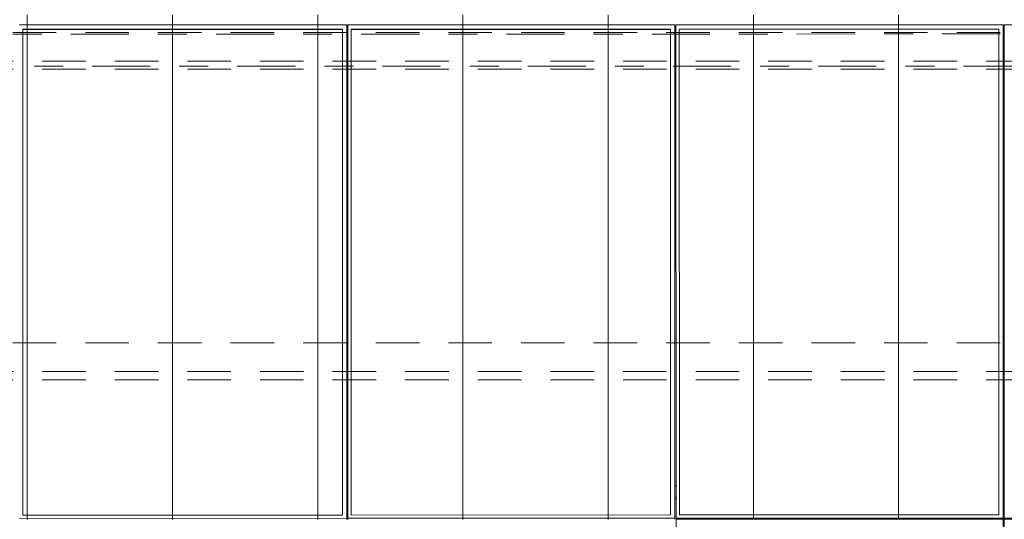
# Model space of a CAD drawing. Header units: metres. Extents: x -167 to 233, y -155 to 122.
# Tile 40 of 96: x 28.28 to 31.67, y 42.03 to 43.75. Entities that reach past the tile are written whole.
import ezdxf
from ezdxf.enums import TextEntityAlignment as Align

# ---------------------------------------------------------------- set-up
doc = ezdxf.new("R2010")
doc.units = ezdxf.units.M
doc.header["$MEASUREMENT"] = 0
for name, pattern in [('Achse', [0.4, 0.2, -0.1, 0, -0.1]), ('Raster', [0.4, 0.2, -0.1, 0, -0.1]), ('Strichlinie_ eng', [0.23, 0.15, -0.08])]:
    doc.linetypes.add(name, pattern=pattern)
for name, color, linetype in [('30 Dachaufbau', 7, 'Continuous'), ('30 Dachkonstruktion massiv', 7, 'Continuous'), ('70 PV-Anlage', 7, 'Continuous'), ('90 Achsraster', 7, 'Continuous')]:
    doc.layers.add(name, color=color, linetype=linetype)
doc.styles.add('ERSTELLTER_STIL_1', font='arial.ttf')

# ---------------------------------------------------------------- blocks, each defined once
blk = doc.blocks.new('Lattung 27_2')
at = {"layer": '30 Dachkonstruktion massiv', "color": 7, "linetype": 'Strichlinie_ eng', "lineweight": 13}
for p, q in [((40.5014, 1.1685), (0, 1.1685)), ((40.5014, 1.1407), (0, 1.1407)), ((0, 1.0417), (40.5014, 1.0417)), ((40.5014, 0.099), (0, 0.099)), ((40.5014, 0.0712), (0, 0.0712)), ((0, -0.0278), (40.5014, -0.0278))]:
    blk.add_line(p, q, dxfattribs=at)
blk = doc.blocks.new('Standard-Rastermarker_139')
at = {"layer": '90 Achsraster', "color": 14, "linetype": 'Raster', "lineweight": 18, "true_color": 0xa80000}
blk.add_line((1, 0), (45.4427, 0), dxfattribs=at)
at = {"layer": '90 Achsraster', "color": 14, "lineweight": 18, "true_color": 0xa80000, "style": 'ERSTELLTER_STIL_1'}
for tag, p in [('AC_MarkerText_1_0', (-0.35, 0.15)), ('AC_MarkerText_1_1', (46.7927, 0.15))]:
    blk.add_attdef(tag, text='', height=0.3, dxfattribs=at).set_placement(p, align=Align.TOP_CENTER)
blk = doc.blocks.new('*X219', base_point=(27236.1321, 33357.279))
at = {"layer": '30 Dachaufbau', "color": 7, "linetype": 'Continuous', "lineweight": 13}
for p, q in [((28.3011, 43.7666), (28.3011, 43.7022)), ((28.3011, 43.7666), (28.3011, 43.7022)), ((28.8011, 43.7666), (28.8011, 43.7022)), ((28.8011, 43.7666), (28.8011, 43.7022)), ((29.3011, 43.7666), (29.3011, 43.7022)), ((29.3011, 43.7666), (29.3011, 43.7022)), ((29.8011, 43.7666), (29.8011, 43.7022)), ((29.8011, 43.7666), (29.8011, 43.7022)), ((30.3011, 43.7666), (30.3011, 43.7022)), ((30.3011, 43.7666), (30.3011, 43.7022)), ((30.8011, 43.7666), (30.8011, 43.7022)), ((30.8011, 43.7666), (30.8011, 43.7022)), ((31.3011, 43.7666), (31.3011, 43.7022)), ((31.3011, 43.7666), (31.3011, 43.7022)), ((28.3011, 43.7022), (28.3011, 43.6378)), ((28.3011, 43.7022), (28.3011, 43.6378)), ((28.8011, 43.7022), (28.8011, 43.6378)), ((28.8011, 43.7022), (28.8011, 43.6378)), ((29.3011, 43.7022), (29.3011, 43.6378)), ((29.3011, 43.7022), (29.3011, 43.6378)), ((29.8011, 43.7022), (29.8011, 43.6378)), ((29.8011, 43.7022), (29.8011, 43.6378)), ((30.3011, 43.7022), (30.3011, 43.6378)), ((30.3011, 43.7022), (30.3011, 43.6378)), ((30.8011, 43.7022), (30.8011, 43.6378)), ((30.8011, 43.7022), (30.8011, 43.6378)), ((31.3011, 43.7022), (31.3011, 43.6378)), ((31.3011, 43.7022), (31.3011, 43.6378)), ((28.3011, 43.6378), (28.3011, 43.5735)), ((28.3011, 43.6378), (28.3011, 43.5735)), ((28.8011, 43.6378), (28.8011, 43.5735)), ((28.8011, 43.6378), (28.8011, 43.5735)), ((29.3011, 43.6378), (29.3011, 43.5735)), ((29.3011, 43.6378), (29.3011, 43.5735)), ((29.8011, 43.6378), (29.8011, 43.5735)), ((29.8011, 43.6378), (29.8011, 43.5735)), ((30.3011, 43.6378), (30.3011, 43.5735)), ((30.3011, 43.6378), (30.3011, 43.5735)), ((30.8011, 43.6378), (30.8011, 43.5735)), ((30.8011, 43.6378), (30.8011, 43.5735)), ((31.3011, 43.6378), (31.3011, 43.5735)), ((31.3011, 43.6378), (31.3011, 43.5735)), ((28.3011, 43.5735), (28.3011, 43.5091)), ((28.3011, 43.5735), (28.3011, 43.5091)), ((28.8011, 43.5735), (28.8011, 43.5091)), ((28.8011, 43.5735), (28.8011, 43.5091)), ((29.3011, 43.5735), (29.3011, 43.5091)), ((29.3011, 43.5735), (29.3011, 43.5091)), ((29.8011, 43.5735), (29.8011, 43.5091)), ((29.8011, 43.5735), (29.8011, 43.5091)), ((30.3011, 43.5735), (30.3011, 43.5091)), ((30.3011, 43.5735), (30.3011, 43.5091)), ((30.8011, 43.5735), (30.8011, 43.5091)), ((30.8011, 43.5735), (30.8011, 43.5091)), ((31.3011, 43.5735), (31.3011, 43.5091)), ((31.3011, 43.5735), (31.3011, 43.5091)), ((28.3011, 43.5091), (28.3011, 43.4447)), ((28.3011, 43.5091), (28.3011, 43.4447)), ((28.8011, 43.5091), (28.8011, 43.4447)), ((28.8011, 43.5091), (28.8011, 43.4447)), ((29.3011, 43.5091), (29.3011, 43.4447)), ((29.3011, 43.5091), (29.3011, 43.4447)), ((29.8011, 43.5091), (29.8011, 43.4447)), ((29.8011, 43.5091), (29.8011, 43.4447)), ((30.3011, 43.5091), (30.3011, 43.4447)), ((30.3011, 43.5091), (30.3011, 43.4447)), ((30.8011, 43.5091), (30.8011, 43.4447)), ((30.8011, 43.5091), (30.8011, 43.4447)), ((31.3011, 43.5091), (31.3011, 43.4447)), ((31.3011, 43.5091), (31.3011, 43.4447)), ((28.3011, 43.4447), (28.3011, 43.3804)), ((28.3011, 43.4447), (28.3011, 43.3804)), ((28.8011, 43.4447), (28.8011, 43.3804)), ((28.8011, 43.4447), (28.8011, 43.3804)), ((29.3011, 43.4447), (29.3011, 43.3804)), ((29.3011, 43.4447), (29.3011, 43.3804)), ((29.8011, 43.4447), (29.8011, 43.3804)), ((29.8011, 43.4447), (29.8011, 43.3804)), ((30.3011, 43.4447), (30.3011, 43.3804)), ((30.3011, 43.4447), (30.3011, 43.3804)), ((30.8011, 43.4447), (30.8011, 43.3804)), ((30.8011, 43.4447), (30.8011, 43.3804)), ((31.3011, 43.4447), (31.3011, 43.3804)), ((31.3011, 43.4447), (31.3011, 43.3804)), ((28.3011, 43.3804), (28.3011, 43.316)), ((28.3011, 43.3804), (28.3011, 43.316)), ((28.8011, 43.3804), (28.8011, 43.316)), ((28.8011, 43.3804), (28.8011, 43.316)), ((29.3011, 43.3804), (29.3011, 43.316)), ((29.3011, 43.3804), (29.3011, 43.316)), ((29.8011, 43.3804), (29.8011, 43.316)), ((29.8011, 43.3804), (29.8011, 43.316)), ((30.3011, 43.3804), (30.3011, 43.316)), ((30.3011, 43.3804), (30.3011, 43.316)), ((30.8011, 43.3804), (30.8011, 43.316)), ((30.8011, 43.3804), (30.8011, 43.316)), ((31.3011, 43.3804), (31.3011, 43.316)), ((31.3011, 43.3804), (31.3011, 43.316)), ((28.3011, 43.316), (28.3011, 43.2516)), ((28.3011, 43.316), (28.3011, 43.2516)), ((28.8011, 43.316), (28.8011, 43.2516)), ((28.8011, 43.316), (28.8011, 43.2516)), ((29.3011, 43.316), (29.3011, 43.2516)), ((29.3011, 43.316), (29.3011, 43.2516)), ((29.8011, 43.316), (29.8011, 43.2516)), ((29.8011, 43.316), (29.8011, 43.2516)), ((30.3011, 43.316), (30.3011, 43.2516)), ((30.3011, 43.316), (30.3011, 43.2516)), ((30.8011, 43.316), (30.8011, 43.2516)), ((30.8011, 43.316), (30.8011, 43.2516)), ((31.3011, 43.316), (31.3011, 43.2516)), ((31.3011, 43.316), (31.3011, 43.2516)), ((28.3011, 43.2516), (28.3011, 43.1873)), ((28.3011, 43.2516), (28.3011, 43.1873)), ((28.8011, 43.2516), (28.8011, 43.1873)), ((28.8011, 43.2516), (28.8011, 43.1873)), ((29.3011, 43.2516), (29.3011, 43.1873)), ((29.3011, 43.2516), (29.3011, 43.1873)), ((29.8011, 43.2516), (29.8011, 43.1873)), ((29.8011, 43.2516), (29.8011, 43.1873)), ((30.3011, 43.2516), (30.3011, 43.1873)), ((30.3011, 43.2516), (30.3011, 43.1873)), ((30.8011, 43.2516), (30.8011, 43.1873)), ((30.8011, 43.2516), (30.8011, 43.1873)), ((31.3011, 43.2516), (31.3011, 43.1873)), ((31.3011, 43.2516), (31.3011, 43.1873)), ((28.3011, 43.1873), (28.3011, 43.1229)), ((28.3011, 43.1873), (28.3011, 43.1229)), ((28.8011, 43.1873), (28.8011, 43.1229)), ((28.8011, 43.1873), (28.8011, 43.1229)), ((29.3011, 43.1873), (29.3011, 43.1229)), ((29.3011, 43.1873), (29.3011, 43.1229)), ((29.8011, 43.1873), (29.8011, 43.1229)), ((29.8011, 43.1873), (29.8011, 43.1229)), ((30.3011, 43.1873), (30.3011, 43.1229)), ((30.3011, 43.1873), (30.3011, 43.1229)), ((30.8011, 43.1873), (30.8011, 43.1229)), ((30.8011, 43.1873), (30.8011, 43.1229)), ((31.3011, 43.1873), (31.3011, 43.1229)), ((31.3011, 43.1873), (31.3011, 43.1229)), ((28.3011, 43.1229), (28.3011, 43.0585)), ((28.3011, 43.1229), (28.3011, 43.0585)), ((28.8011, 43.1229), (28.8011, 43.0585)), ((28.8011, 43.1229), (28.8011, 43.0585)), ((29.3011, 43.1229), (29.3011, 43.0585)), ((29.3011, 43.1229), (29.3011, 43.0585)), ((29.8011, 43.1229), (29.8011, 43.0585)), ((29.8011, 43.1229), (29.8011, 43.0585)), ((30.3011, 43.1229), (30.3011, 43.0585)), ((30.3011, 43.1229), (30.3011, 43.0585)), ((30.8011, 43.1229), (30.8011, 43.0585)), ((30.8011, 43.1229), (30.8011, 43.0585)), ((31.3011, 43.1229), (31.3011, 43.0585)), ((31.3011, 43.1229), (31.3011, 43.0585)), ((28.3011, 43.0585), (28.3011, 42.9942)), ((28.3011, 43.0585), (28.3011, 42.9942)), ((28.8011, 43.0585), (28.8011, 42.9942)), ((28.8011, 43.0585), (28.8011, 42.9942)), ((29.3011, 43.0585), (29.3011, 42.9942)), ((29.3011, 43.0585), (29.3011, 42.9942)), ((29.8011, 43.0585), (29.8011, 42.9942)), ((29.8011, 43.0585), (29.8011, 42.9942)), ((30.3011, 43.0585), (30.3011, 42.9942)), ((30.3011, 43.0585), (30.3011, 42.9942)), ((30.8011, 43.0585), (30.8011, 42.9942)), ((30.8011, 43.0585), (30.8011, 42.9942)), ((31.3011, 43.0585), (31.3011, 42.9942)), ((31.3011, 43.0585), (31.3011, 42.9942)), ((28.3011, 42.9942), (28.3011, 42.9298)), ((28.3011, 42.9942), (28.3011, 42.9298)), ((28.8011, 42.9942), (28.8011, 42.9298)), ((28.8011, 42.9942), (28.8011, 42.9298)), ((29.3011, 42.9942), (29.3011, 42.9298)), ((29.3011, 42.9942), (29.3011, 42.9298)), ((29.8011, 42.9942), (29.8011, 42.9298)), ((29.8011, 42.9942), (29.8011, 42.9298)), ((30.3011, 42.9942), (30.3011, 42.9298)), ((30.3011, 42.9942), (30.3011, 42.9298)), ((30.8011, 42.9942), (30.8011, 42.9298)), ((30.8011, 42.9942), (30.8011, 42.9298)), ((31.3011, 42.9942), (31.3011, 42.9298)), ((31.3011, 42.9942), (31.3011, 42.9298)), ((28.3011, 42.9298), (28.3011, 42.8654)), ((28.3011, 42.9298), (28.3011, 42.8654)), ((28.8011, 42.9298), (28.8011, 42.8654)), ((28.8011, 42.9298), (28.8011, 42.8654)), ((29.3011, 42.9298), (29.3011, 42.8654)), ((29.3011, 42.9298), (29.3011, 42.8654)), ((29.8011, 42.9298), (29.8011, 42.8654)), ((29.8011, 42.9298), (29.8011, 42.8654)), ((30.3011, 42.9298), (30.3011, 42.8654)), ((30.3011, 42.9298), (30.3011, 42.8654)), ((30.8011, 42.9298), (30.8011, 42.8654)), ((30.8011, 42.9298), (30.8011, 42.8654)), ((31.3011, 42.9298), (31.3011, 42.8654)), ((31.3011, 42.9298), (31.3011, 42.8654)), ((28.3011, 42.8654), (28.3011, 42.8011)), ((28.3011, 42.8654), (28.3011, 42.8011)), ((28.8011, 42.8654), (28.8011, 42.8011)), ((28.8011, 42.8654), (28.8011, 42.8011)), ((29.3011, 42.8654), (29.3011, 42.8011)), ((29.3011, 42.8654), (29.3011, 42.8011)), ((29.8011, 42.8654), (29.8011, 42.8011)), ((29.8011, 42.8654), (29.8011, 42.8011)), ((30.3011, 42.8654), (30.3011, 42.8011)), ((30.3011, 42.8654), (30.3011, 42.8011)), ((30.8011, 42.8654), (30.8011, 42.8011)), ((30.8011, 42.8654), (30.8011, 42.8011)), ((31.3011, 42.8654), (31.3011, 42.8011)), ((31.3011, 42.8654), (31.3011, 42.8011)), ((28.3011, 42.8011), (28.3011, 42.7367)), ((28.3011, 42.8011), (28.3011, 42.7367)), ((28.8011, 42.8011), (28.8011, 42.7367)), ((28.8011, 42.8011), (28.8011, 42.7367)), ((29.3011, 42.8011), (29.3011, 42.7367)), ((29.3011, 42.8011), (29.3011, 42.7367)), ((29.8011, 42.8011), (29.8011, 42.7367)), ((29.8011, 42.8011), (29.8011, 42.7367)), ((30.3011, 42.8011), (30.3011, 42.7367)), ((30.3011, 42.8011), (30.3011, 42.7367)), ((30.8011, 42.8011), (30.8011, 42.7367)), ((30.8011, 42.8011), (30.8011, 42.7367)), ((31.3011, 42.8011), (31.3011, 42.7367)), ((31.3011, 42.8011), (31.3011, 42.7367)), ((28.3011, 42.7367), (28.3011, 42.6723)), ((28.3011, 42.7367), (28.3011, 42.6723)), ((28.8011, 42.7367), (28.8011, 42.6723)), ((28.8011, 42.7367), (28.8011, 42.6723)), ((29.3011, 42.7367), (29.3011, 42.6723)), ((29.3011, 42.7367), (29.3011, 42.6723)), ((29.8011, 42.7367), (29.8011, 42.6723)), ((29.8011, 42.7367), (29.8011, 42.6723)), ((30.3011, 42.7367), (30.3011, 42.6723)), ((30.3011, 42.7367), (30.3011, 42.6723)), ((30.8011, 42.7367), (30.8011, 42.6723)), ((30.8011, 42.7367), (30.8011, 42.6723)), ((31.3011, 42.7367), (31.3011, 42.6723)), ((31.3011, 42.7367), (31.3011, 42.6723)), ((28.3011, 42.6723), (28.3011, 42.608)), ((28.3011, 42.6723), (28.3011, 42.608)), ((28.8011, 42.6723), (28.8011, 42.608)), ((28.8011, 42.6723), (28.8011, 42.608)), ((29.3011, 42.6723), (29.3011, 42.608)), ((29.3011, 42.6723), (29.3011, 42.608)), ((29.8011, 42.6723), (29.8011, 42.608)), ((29.8011, 42.6723), (29.8011, 42.608)), ((30.3011, 42.6723), (30.3011, 42.608)), ((30.3011, 42.6723), (30.3011, 42.608)), ((30.8011, 42.6723), (30.8011, 42.608)), ((30.8011, 42.6723), (30.8011, 42.608)), ((31.3011, 42.6723), (31.3011, 42.608)), ((31.3011, 42.6723), (31.3011, 42.608)), ((28.3011, 42.608), (28.3011, 42.5436)), ((28.3011, 42.608), (28.3011, 42.5436)), ((28.8011, 42.608), (28.8011, 42.5436)), ((28.8011, 42.608), (28.8011, 42.5436)), ((29.3011, 42.608), (29.3011, 42.5436)), ((29.3011, 42.608), (29.3011, 42.5436)), ((29.8011, 42.608), (29.8011, 42.5436)), ((29.8011, 42.608), (29.8011, 42.5436)), ((30.3011, 42.608), (30.3011, 42.5436)), ((30.3011, 42.608), (30.3011, 42.5436)), ((30.8011, 42.608), (30.8011, 42.5436)), ((30.8011, 42.608), (30.8011, 42.5436)), ((31.3011, 42.608), (31.3011, 42.5436)), ((31.3011, 42.608), (31.3011, 42.5436)), ((28.3011, 42.5436), (28.3011, 42.4792)), ((28.3011, 42.5436), (28.3011, 42.4792)), ((28.8011, 42.5436), (28.8011, 42.4792)), ((28.8011, 42.5436), (28.8011, 42.4792)), ((29.3011, 42.5436), (29.3011, 42.4792)), ((29.3011, 42.5436), (29.3011, 42.4792)), ((29.8011, 42.5436), (29.8011, 42.4792)), ((29.8011, 42.5436), (29.8011, 42.4792)), ((30.3011, 42.5436), (30.3011, 42.4792)), ((30.3011, 42.5436), (30.3011, 42.4792)), ((30.8011, 42.5436), (30.8011, 42.4792)), ((30.8011, 42.5436), (30.8011, 42.4792)), ((31.3011, 42.5436), (31.3011, 42.4792)), ((31.3011, 42.5436), (31.3011, 42.4792)), ((28.3011, 42.4792), (28.3011, 42.4149)), ((28.3011, 42.4792), (28.3011, 42.4149)), ((28.8011, 42.4792), (28.8011, 42.4149)), ((28.8011, 42.4792), (28.8011, 42.4149)), ((29.3011, 42.4792), (29.3011, 42.4149)), ((29.3011, 42.4792), (29.3011, 42.4149)), ((29.8011, 42.4792), (29.8011, 42.4149)), ((29.8011, 42.4792), (29.8011, 42.4149)), ((30.3011, 42.4792), (30.3011, 42.4149)), ((30.3011, 42.4792), (30.3011, 42.4149)), ((30.8011, 42.4792), (30.8011, 42.4149)), ((30.8011, 42.4792), (30.8011, 42.4149)), ((31.3011, 42.4792), (31.3011, 42.4149)), ((31.3011, 42.4792), (31.3011, 42.4149)), ((28.3011, 42.4149), (28.3011, 42.3505)), ((28.3011, 42.4149), (28.3011, 42.3505)), ((28.8011, 42.4149), (28.8011, 42.3505)), ((28.8011, 42.4149), (28.8011, 42.3505)), ((29.3011, 42.4149), (29.3011, 42.3505)), ((29.3011, 42.4149), (29.3011, 42.3505)), ((29.8011, 42.4149), (29.8011, 42.3505)), ((29.8011, 42.4149), (29.8011, 42.3505)), ((30.3011, 42.4149), (30.3011, 42.3505)), ((30.3011, 42.4149), (30.3011, 42.3505)), ((30.8011, 42.4149), (30.8011, 42.3505)), ((30.8011, 42.4149), (30.8011, 42.3505)), ((31.3011, 42.4149), (31.3011, 42.3505)), ((31.3011, 42.4149), (31.3011, 42.3505)), ((28.3011, 42.3505), (28.3011, 42.2861)), ((28.3011, 42.3505), (28.3011, 42.2861)), ((28.8011, 42.3505), (28.8011, 42.2861)), ((28.8011, 42.3505), (28.8011, 42.2861)), ((29.3011, 42.3505), (29.3011, 42.2861)), ((29.3011, 42.3505), (29.3011, 42.2861)), ((29.8011, 42.3505), (29.8011, 42.2861)), ((29.8011, 42.3505), (29.8011, 42.2861)), ((30.3011, 42.3505), (30.3011, 42.2861)), ((30.3011, 42.3505), (30.3011, 42.2861)), ((30.8011, 42.3505), (30.8011, 42.2861)), ((30.8011, 42.3505), (30.8011, 42.2861)), ((31.3011, 42.3505), (31.3011, 42.2861)), ((31.3011, 42.3505), (31.3011, 42.2861)), ((28.3011, 42.2861), (28.3011, 42.2218)), ((28.3011, 42.2861), (28.3011, 42.2218)), ((28.8011, 42.2861), (28.8011, 42.2218)), ((28.8011, 42.2861), (28.8011, 42.2218)), ((29.3011, 42.2861), (29.3011, 42.2218)), ((29.3011, 42.2861), (29.3011, 42.2218)), ((29.8011, 42.2861), (29.8011, 42.2218)), ((29.8011, 42.2861), (29.8011, 42.2218)), ((30.3011, 42.2861), (30.3011, 42.2218)), ((30.3011, 42.2861), (30.3011, 42.2218)), ((30.8011, 42.2861), (30.8011, 42.2218)), ((30.8011, 42.2861), (30.8011, 42.2218)), ((31.3011, 42.2861), (31.3011, 42.2218)), ((31.3011, 42.2861), (31.3011, 42.2218)), ((28.3011, 42.2218), (28.3011, 42.1574)), ((28.3011, 42.2218), (28.3011, 42.1574)), ((28.8011, 42.2218), (28.8011, 42.1574)), ((28.8011, 42.2218), (28.8011, 42.1574)), ((29.3011, 42.2218), (29.3011, 42.1574)), ((29.3011, 42.2218), (29.3011, 42.1574)), ((29.8011, 42.2218), (29.8011, 42.1574)), ((29.8011, 42.2218), (29.8011, 42.1574)), ((30.3011, 42.2218), (30.3011, 42.1574)), ((30.3011, 42.2218), (30.3011, 42.1574)), ((30.8011, 42.2218), (30.8011, 42.1574)), ((30.8011, 42.2218), (30.8011, 42.1574)), ((31.3011, 42.2218), (31.3011, 42.1574)), ((31.3011, 42.2218), (31.3011, 42.1574)), ((28.3011, 42.1574), (28.3011, 42.093)), ((28.3011, 42.1574), (28.3011, 42.093)), ((28.8011, 42.1574), (28.8011, 42.093)), ((28.8011, 42.1574), (28.8011, 42.093)), ((29.3011, 42.1574), (29.3011, 42.093)), ((29.3011, 42.1574), (29.3011, 42.093)), ((29.8011, 42.1574), (29.8011, 42.093)), ((29.8011, 42.1574), (29.8011, 42.093)), ((30.3011, 42.1574), (30.3011, 42.093)), ((30.3011, 42.1574), (30.3011, 42.093)), ((30.8011, 42.1574), (30.8011, 42.093)), ((30.8011, 42.1574), (30.8011, 42.093)), ((31.3011, 42.1574), (31.3011, 42.093)), ((31.3011, 42.1574), (31.3011, 42.093)), ((28.3011, 42.093), (28.3011, 42.0287)), ((28.3011, 42.093), (28.3011, 42.0287)), ((28.8011, 42.093), (28.8011, 42.0287)), ((28.8011, 42.093), (28.8011, 42.0287)), ((29.3011, 42.093), (29.3011, 42.0287)), ((29.3011, 42.093), (29.3011, 42.0287)), ((29.8011, 42.093), (29.8011, 42.0287)), ((29.8011, 42.093), (29.8011, 42.0287)), ((30.3011, 42.093), (30.3011, 42.0287)), ((30.3011, 42.093), (30.3011, 42.0287)), ((30.8011, 42.093), (30.8011, 42.0287)), ((30.8011, 42.093), (30.8011, 42.0287)), ((31.3011, 42.093), (31.3011, 42.0287)), ((31.3011, 42.093), (31.3011, 42.0287))]:
    blk.add_line(p, q, dxfattribs=at)
blk = doc.blocks.new('Solarkollektor - ACB_2')
at = {"layer": '70 PV-Anlage', "color": 7, "linetype": 'Continuous', "lineweight": 13}
for p, q in [((25.9865, 1.6852), (25.9865, 3.385)), ((25.99, 3.385), (25.99, 1.6852)), ((27.1165, 1.6852), (27.1165, 3.385)), ((24.86, 1.6852), (25.9865, 1.6852)), ((25.9865, 1.6817), (24.86, 1.6817)), ((25.9865, 1.6852), (25.9865, 1.6817)), ((25.9865, -0.0181), (25.9865, 1.6817)), ((25.99, 1.6852), (25.99, 1.6817)), ((25.99, 1.6852), (27.1165, 1.6852)), ((27.1165, 1.6817), (25.99, 1.6817)), ((25.99, 1.6817), (25.99, -0.0181)), ((26.005, -0.0032), (26.005, 1.6703)), ((26.005, 1.6703), (27.105, 1.6703)), ((27.105, 1.6703), (27.105, -0.0032)), ((27.1165, 1.6852), (27.1165, 1.6817)), ((27.1165, -0.0181), (27.1165, 1.6817)), ((27.12, 1.6852), (27.12, 1.6817)), ((28.2465, 1.6817), (27.12, 1.6817)), ((27.12, 1.6817), (27.12, -0.0181)), ((27.135, -0.0032), (27.135, 1.6703)), ((27.135, 1.6703), (28.235, 1.6703)), ((28.235, 1.6703), (28.235, -0.0032)), ((28.2465, 1.6852), (28.2465, 1.6817)), ((28.2465, -0.0181), (28.2465, 1.6817)), ((28.25, 1.6852), (28.25, 1.6817)), ((29.3765, 1.6817), (28.25, 1.6817)), ((28.25, 1.6817), (28.25, -0.0181)), ((28.265, -0.0032), (28.265, 1.6703)), ((28.265, 1.6703), (29.365, 1.6703)), ((29.365, 1.6703), (29.365, -0.0032)), ((25.99, 1.6157), (25.9865, 1.6157)), ((25.99, 1.6101), (25.9865, 1.6101)), ((27.12, 1.6157), (27.1165, 1.6157)), ((27.12, 1.6101), (27.1165, 1.6101)), ((28.25, 1.6157), (28.2465, 1.6157)), ((28.25, 1.6101), (28.2465, 1.6101)), ((25.9865, 1.5705), (25.99, 1.5705)), ((25.9865, 1.5684), (25.99, 1.5684)), ((27.1165, 1.5705), (27.12, 1.5705)), ((27.1165, 1.5684), (27.12, 1.5684)), ((28.2465, 1.5705), (28.25, 1.5705)), ((28.2465, 1.5684), (28.25, 1.5684)), ((25.99, 0.0313), (25.9865, 0.0313)), ((25.99, 0.0257), (25.9865, 0.0257)), ((27.12, 0.0313), (27.1165, 0.0313)), ((27.12, 0.0257), (27.1165, 0.0257)), ((28.25, 0.0313), (28.2465, 0.0313)), ((28.25, 0.0257), (28.2465, 0.0257)), ((24.86, -0.0181), (25.9865, -0.0181)), ((25.9865, -0.0139), (25.99, -0.0139)), ((25.99, -0.0181), (27.1165, -0.0181)), ((26.005, -0.0022), (27.105, -0.0022)), ((27.105, -0.0032), (26.005, -0.0032)), ((27.1165, -0.0139), (27.12, -0.0139)), ((27.12, -0.0181), (28.2465, -0.0181)), ((27.135, -0.0022), (28.235, -0.0022)), ((28.235, -0.0032), (27.135, -0.0032)), ((28.2465, -0.0139), (28.25, -0.0139)), ((28.25, -0.0181), (29.3765, -0.0181)), ((28.265, -0.0022), (29.365, -0.0022)), ((29.365, -0.0032), (28.265, -0.0032))]:
    blk.add_line(p, q, dxfattribs=at)
at = {"layer": '70 PV-Anlage', "color": 7, "linetype": 'Achse', "lineweight": 13}
blk.add_line((0, 0.0139), (39.55, 0.0139), dxfattribs=at)

msp = doc.modelspace()

# ---------------------------------------------------------------- block references
at = {"layer": '30 Dachaufbau', "color": 7, "linetype": 'Continuous', "lineweight": 13}
msp.add_blockref('*X219', (27236.1321, 33357.279), dxfattribs=at)
at = {"layer": '30 Dachkonstruktion massiv', "color": 7, "linetype": 'Strichlinie_ eng', "lineweight": 18, "xscale": -1, "rotation": 180}
msp.add_blockref('Lattung 27_2', (17.5011, 43.6786), dxfattribs=at)
at = {"layer": '70 PV-Anlage', "color": 7, "linetype": 'Continuous', "lineweight": 13, "rotation": 180.0054744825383}
msp.add_blockref('Solarkollektor - ACB_2', (57.6511, 43.7172), dxfattribs=at)
at = {"layer": '90 Achsraster', "color": 7, "linetype": 'Continuous', "lineweight": 18}
msp.add_blockref('Standard-Rastermarker_139', (13.5244, 43.5897), dxfattribs=at)

doc.saveas('drawing.dxf')
